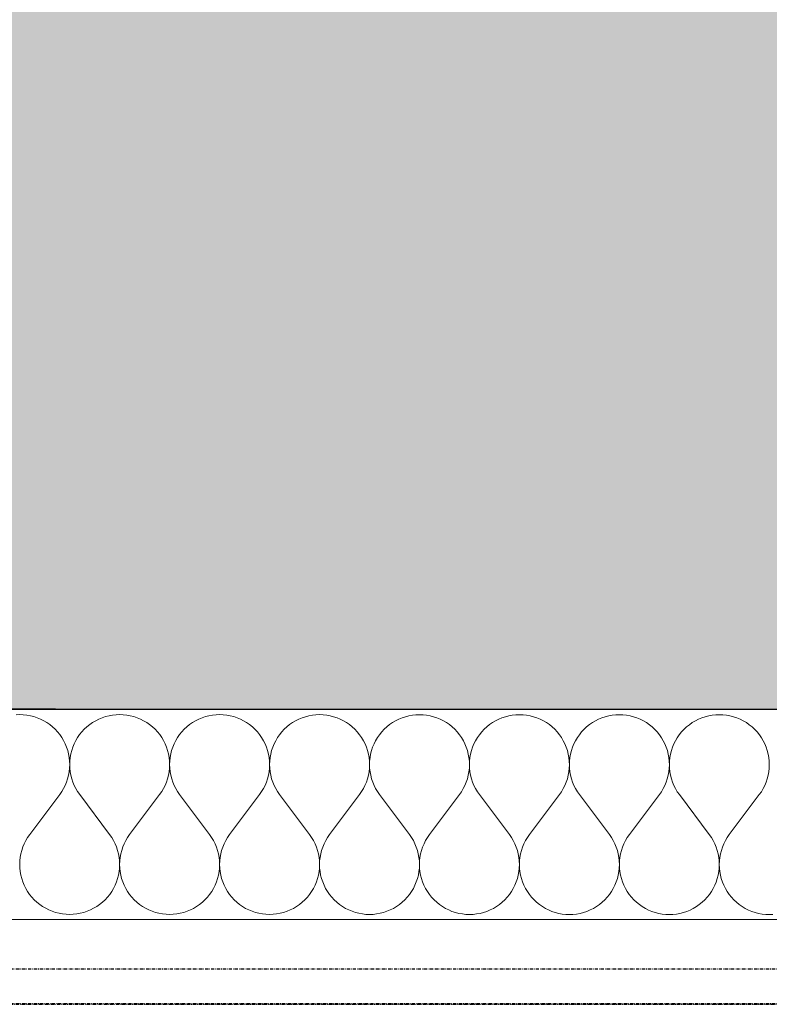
# Model space of a CAD drawing. Header units: millimetres. Extents: x -28761 to 4793, y -4271 to 20239.
# Tile 107 of 256: x -1219 to -648, y 125 to 876. Entities that reach past the tile are written whole.
import ezdxf

# ---------------------------------------------------------------- set-up
doc = ezdxf.new("R2010")
doc.units = ezdxf.units.MM
doc.header["$MEASUREMENT"] = 0
doc.linetypes.add('Wipeout_Contour', pattern=[1000, 0, -1000])
doc.linetypes.add('Čerchovaná M', pattern=[4.5, 2.5, -0.85, 0.3, -0.85])
for name, color, linetype in [('5._POHLED ZÁPADNÍ_1_Konstrukce - nenosné', 7, 'Continuous'), ('5._POHLED ZÁPADNÍ_1_Konstrukce - nosné', 7, 'Continuous'), ('5._POHLED ZÁPADNÍ_1_Nové_Konstrukce - nosné', 7, 'Continuous'), ('5._POHLED ZÁPADNÍ_1_Nové_Výplně – Řezové', 7, 'Continuous'), ('5._POHLED ZÁPADNÍ_1_Výplně – Řezové', 7, 'Continuous')]:
    doc.layers.add(name, color=color, linetype=linetype)

# ---------------------------------------------------------------- blocks, each defined once
blk = doc.blocks.new('*X10', base_point=(-30186.65, -6515.26))
at = {"layer": '5._POHLED ZÁPADNÍ_1_Nové_Výplně – Řezové', "color": 21, "linetype": 'Continuous', "lineweight": 20, "true_color": 0xffaaaa}
for p, q in [((-1218.99, 346.3), (-1221.71, 346.2)), ((-1216.28, 346.2), (-1218.99, 346.3)), ((-1213.57, 345.91), (-1216.28, 346.2)), ((-1210.89, 345.43), (-1213.57, 345.91)), ((-1208.26, 344.75), (-1210.89, 345.43)), ((-1150.91, 345.42), (-1153.54, 344.75)), ((-1148.23, 345.9), (-1150.91, 345.42)), ((-1145.52, 346.19), (-1148.23, 345.9)), ((-1142.8, 346.29), (-1145.52, 346.19)), ((-1140.09, 346.19), (-1142.8, 346.29)), ((-1137.38, 345.9), (-1140.09, 346.19)), ((-1134.7, 345.42), (-1137.38, 345.9)), ((-1132.07, 344.74), (-1134.7, 345.42)), ((-1074.71, 345.41), (-1077.35, 344.73)), ((-1072.04, 345.89), (-1074.71, 345.41)), ((-1069.33, 346.18), (-1072.04, 345.89)), ((-1066.61, 346.28), (-1069.33, 346.18)), ((-1063.89, 346.18), (-1066.61, 346.28)), ((-1061.19, 345.89), (-1063.89, 346.18)), ((-1058.51, 345.4), (-1061.19, 345.89)), ((-1055.88, 344.73), (-1058.51, 345.4)), ((-998.52, 345.4), (-1001.16, 344.72)), ((-995.85, 345.88), (-998.52, 345.4)), ((-993.14, 346.17), (-995.85, 345.88)), ((-990.42, 346.27), (-993.14, 346.17)), ((-987.7, 346.17), (-990.42, 346.27)), ((-985, 345.88), (-987.7, 346.17)), ((-982.32, 345.39), (-985, 345.88)), ((-919.66, 345.87), (-922.33, 345.38)), ((-916.95, 346.16), (-919.66, 345.87)), ((-914.23, 346.25), (-916.95, 346.16)), ((-911.51, 346.16), (-914.23, 346.25)), ((-908.81, 345.86), (-911.51, 346.16)), ((-906.13, 345.38), (-908.81, 345.86)), ((-843.47, 345.85), (-846.14, 345.37)), ((-840.76, 346.15), (-843.47, 345.85)), ((-838.04, 346.24), (-840.76, 346.15)), ((-835.32, 346.14), (-838.04, 346.24)), ((-832.62, 345.85), (-835.32, 346.14)), ((-829.94, 345.37), (-832.62, 345.85)), ((-767.28, 345.84), (-769.95, 345.36)), ((-764.57, 346.13), (-767.28, 345.84)), ((-761.85, 346.23), (-764.57, 346.13)), ((-759.13, 346.13), (-761.85, 346.23)), ((-756.43, 345.84), (-759.13, 346.13)), ((-753.75, 345.36), (-756.43, 345.84)), ((-691.08, 345.83), (-693.76, 345.35)), ((-688.38, 346.12), (-691.08, 345.83)), ((-685.66, 346.22), (-688.38, 346.12)), ((-682.94, 346.12), (-685.66, 346.22)), ((-680.24, 345.83), (-682.94, 346.12)), ((-677.56, 345.35), (-680.24, 345.83)), ((-1205.68, 343.89), (-1208.26, 344.75)), ((-1203.16, 342.85), (-1205.68, 343.89)), ((-1200.73, 341.63), (-1203.16, 342.85)), ((-1198.39, 340.25), (-1200.73, 341.63)), ((-1196.16, 338.69), (-1198.39, 340.25)), ((-1194.04, 336.98), (-1196.16, 338.69)), ((-1165.64, 338.69), (-1167.76, 336.98)), ((-1163.41, 340.24), (-1165.64, 338.69)), ((-1161.07, 341.63), (-1163.41, 340.24)), ((-1158.64, 342.85), (-1161.07, 341.63)), ((-1156.12, 343.89), (-1158.64, 342.85)), ((-1153.54, 344.75), (-1156.12, 343.89)), ((-1129.49, 343.88), (-1132.07, 344.74)), ((-1126.97, 342.84), (-1129.49, 343.88)), ((-1124.54, 341.62), (-1126.97, 342.84)), ((-1122.2, 340.23), (-1124.54, 341.62)), ((-1119.97, 338.68), (-1122.2, 340.23)), ((-1117.85, 336.97), (-1119.97, 338.68)), ((-1089.45, 338.68), (-1091.57, 336.97)), ((-1087.22, 340.23), (-1089.45, 338.68)), ((-1084.88, 341.62), (-1087.22, 340.23)), ((-1082.45, 342.83), (-1084.88, 341.62)), ((-1079.93, 343.88), (-1082.45, 342.83)), ((-1077.35, 344.73), (-1079.93, 343.88)), ((-1053.3, 343.87), (-1055.88, 344.73)), ((-1050.78, 342.83), (-1053.3, 343.87)), ((-1048.35, 341.61), (-1050.78, 342.83)), ((-1046.01, 340.22), (-1048.35, 341.61)), ((-1043.78, 338.67), (-1046.01, 340.22)), ((-1041.66, 336.96), (-1043.78, 338.67)), ((-1013.26, 338.66), (-1015.38, 336.96)), ((-1011.03, 340.22), (-1013.26, 338.66)), ((-1008.69, 341.6), (-1011.03, 340.22)), ((-1006.25, 342.82), (-1008.69, 341.6)), ((-1003.74, 343.86), (-1006.25, 342.82)), ((-1001.16, 344.72), (-1003.74, 343.86)), ((-979.69, 344.72), (-982.32, 345.39)), ((-977.11, 343.86), (-979.69, 344.72)), ((-974.59, 342.82), (-977.11, 343.86)), ((-972.16, 341.6), (-974.59, 342.82)), ((-969.82, 340.21), (-972.16, 341.6)), ((-967.59, 338.66), (-969.82, 340.21)), ((-965.47, 336.95), (-967.59, 338.66)), ((-937.07, 338.65), (-939.19, 336.95)), ((-934.84, 340.2), (-937.07, 338.65)), ((-932.5, 341.59), (-934.84, 340.2)), ((-930.06, 342.81), (-932.5, 341.59)), ((-927.55, 343.85), (-930.06, 342.81)), ((-924.97, 344.71), (-927.55, 343.85)), ((-922.33, 345.38), (-924.97, 344.71)), ((-903.5, 344.71), (-906.13, 345.38)), ((-900.91, 343.85), (-903.5, 344.71)), ((-898.4, 342.81), (-900.91, 343.85)), ((-895.97, 341.59), (-898.4, 342.81)), ((-893.63, 340.2), (-895.97, 341.59)), ((-891.4, 338.65), (-893.63, 340.2)), ((-889.28, 336.94), (-891.4, 338.65)), ((-860.88, 338.64), (-863, 336.93)), ((-858.65, 340.19), (-860.88, 338.64)), ((-856.31, 341.58), (-858.65, 340.19)), ((-853.87, 342.8), (-856.31, 341.58)), ((-851.36, 343.84), (-853.87, 342.8)), ((-848.78, 344.7), (-851.36, 343.84)), ((-846.14, 345.37), (-848.78, 344.7)), ((-827.31, 344.7), (-829.94, 345.37)), ((-824.72, 343.84), (-827.31, 344.7)), ((-822.21, 342.79), (-824.72, 343.84)), ((-819.78, 341.58), (-822.21, 342.79)), ((-817.44, 340.19), (-819.78, 341.58)), ((-815.21, 338.63), (-817.44, 340.19)), ((-813.09, 336.93), (-815.21, 338.63)), ((-784.69, 338.63), (-786.81, 336.92)), ((-782.46, 340.18), (-784.69, 338.63)), ((-780.12, 341.57), (-782.46, 340.18)), ((-777.68, 342.79), (-780.12, 341.57)), ((-775.17, 343.83), (-777.68, 342.79)), ((-772.59, 344.69), (-775.17, 343.83)), ((-769.95, 345.36), (-772.59, 344.69)), ((-751.11, 344.68), (-753.75, 345.36)), ((-748.53, 343.82), (-751.11, 344.68)), ((-746.02, 342.78), (-748.53, 343.82)), ((-743.59, 341.56), (-746.02, 342.78)), ((-741.25, 340.18), (-743.59, 341.56)), ((-739.02, 338.62), (-741.25, 340.18)), ((-736.9, 336.91), (-739.02, 338.62)), ((-708.5, 338.62), (-710.62, 336.91)), ((-706.27, 340.17), (-708.5, 338.62)), ((-703.93, 341.56), (-706.27, 340.17)), ((-701.49, 342.78), (-703.93, 341.56)), ((-698.98, 343.82), (-701.49, 342.78)), ((-696.4, 344.68), (-698.98, 343.82)), ((-693.76, 345.35), (-696.4, 344.68)), ((-674.92, 344.67), (-677.56, 345.35)), ((-672.34, 343.81), (-674.92, 344.67)), ((-669.83, 342.77), (-672.34, 343.81)), ((-667.4, 341.55), (-669.83, 342.77)), ((-665.06, 340.16), (-667.4, 341.55)), ((-662.82, 338.61), (-665.06, 340.16)), ((-660.71, 336.9), (-662.82, 338.61)), ((-1192.05, 335.13), (-1194.04, 336.98)), ((-1190.2, 333.14), (-1192.05, 335.13)), ((-1188.49, 331.02), (-1190.2, 333.14)), ((-1186.94, 328.78), (-1188.49, 331.02)), ((-1173.31, 331.02), (-1174.86, 328.78)), ((-1171.61, 333.14), (-1173.31, 331.02)), ((-1169.75, 335.13), (-1171.61, 333.14)), ((-1167.76, 336.98), (-1169.75, 335.13)), ((-1115.86, 335.12), (-1117.85, 336.97)), ((-1114.01, 333.13), (-1115.86, 335.12)), ((-1112.3, 331.01), (-1114.01, 333.13)), ((-1110.75, 328.77), (-1112.3, 331.01)), ((-1097.12, 331), (-1098.67, 328.77)), ((-1095.41, 333.12), (-1097.12, 331)), ((-1093.56, 335.11), (-1095.41, 333.12)), ((-1091.57, 336.97), (-1093.56, 335.11)), ((-1039.67, 335.11), (-1041.66, 336.96)), ((-1037.82, 333.11), (-1039.67, 335.11)), ((-1036.11, 331), (-1037.82, 333.11)), ((-1034.56, 328.76), (-1036.11, 331)), ((-1020.93, 330.99), (-1022.48, 328.76)), ((-1019.22, 333.11), (-1020.93, 330.99)), ((-1017.37, 335.1), (-1019.22, 333.11)), ((-1015.38, 336.96), (-1017.37, 335.1)), ((-963.48, 335.09), (-965.47, 336.95)), ((-961.63, 333.1), (-963.48, 335.09)), ((-959.92, 330.98), (-961.63, 333.1)), ((-958.37, 328.75), (-959.92, 330.98)), ((-944.74, 330.98), (-946.29, 328.75)), ((-943.03, 333.1), (-944.74, 330.98)), ((-941.18, 335.09), (-943.03, 333.1)), ((-939.19, 336.95), (-941.18, 335.09)), ((-887.29, 335.08), (-889.28, 336.94)), ((-885.44, 333.09), (-887.29, 335.08)), ((-883.73, 330.97), (-885.44, 333.09)), ((-882.18, 328.74), (-883.73, 330.97)), ((-868.55, 330.97), (-870.1, 328.73)), ((-866.84, 333.09), (-868.55, 330.97)), ((-864.99, 335.08), (-866.84, 333.09)), ((-863, 336.93), (-864.99, 335.08)), ((-811.1, 335.07), (-813.09, 336.93)), ((-809.24, 333.08), (-811.1, 335.07)), ((-807.54, 330.96), (-809.24, 333.08)), ((-805.99, 328.72), (-807.54, 330.96)), ((-792.36, 330.96), (-793.91, 328.72)), ((-790.65, 333.08), (-792.36, 330.96)), ((-788.8, 335.07), (-790.65, 333.08)), ((-786.81, 336.92), (-788.8, 335.07)), ((-734.91, 335.06), (-736.9, 336.91)), ((-733.05, 333.07), (-734.91, 335.06)), ((-731.35, 330.95), (-733.05, 333.07)), ((-729.8, 328.71), (-731.35, 330.95)), ((-716.17, 330.95), (-717.72, 328.71)), ((-714.46, 333.06), (-716.17, 330.95)), ((-712.61, 335.06), (-714.46, 333.06)), ((-710.62, 336.91), (-712.61, 335.06)), ((-658.72, 335.05), (-660.71, 336.9)), ((-656.86, 333.06), (-658.72, 335.05)), ((-655.16, 330.94), (-656.86, 333.06)), ((-653.61, 328.7), (-655.16, 330.94)), ((-1185.55, 326.44), (-1186.94, 328.78)), ((-1184.34, 324.01), (-1185.55, 326.44)), ((-1183.3, 321.5), (-1184.34, 324.01)), ((-1177.47, 324.01), (-1178.51, 321.49)), ((-1176.25, 326.44), (-1177.47, 324.01)), ((-1174.86, 328.78), (-1176.25, 326.44)), ((-1109.36, 326.43), (-1110.75, 328.77)), ((-1108.15, 324), (-1109.36, 326.43)), ((-1107.11, 321.48), (-1108.15, 324)), ((-1101.28, 324), (-1102.32, 321.48)), ((-1100.06, 326.43), (-1101.28, 324)), ((-1098.67, 328.77), (-1100.06, 326.43)), ((-1033.17, 326.42), (-1034.56, 328.76)), ((-1031.96, 323.99), (-1033.17, 326.42)), ((-1030.92, 321.47), (-1031.96, 323.99)), ((-1025.09, 323.98), (-1026.13, 321.47)), ((-1023.87, 326.42), (-1025.09, 323.98)), ((-1022.48, 328.76), (-1023.87, 326.42)), ((-956.98, 326.41), (-958.37, 328.75)), ((-955.77, 323.97), (-956.98, 326.41)), ((-954.73, 321.46), (-955.77, 323.97)), ((-948.9, 323.97), (-949.94, 321.46)), ((-947.68, 326.41), (-948.9, 323.97)), ((-946.29, 328.75), (-947.68, 326.41)), ((-880.79, 326.4), (-882.18, 328.74)), ((-879.58, 323.96), (-880.79, 326.4)), ((-878.54, 321.45), (-879.58, 323.96)), ((-872.71, 323.96), (-873.75, 321.45)), ((-871.49, 326.39), (-872.71, 323.96)), ((-870.1, 328.73), (-871.49, 326.39)), ((-804.6, 326.38), (-805.99, 328.72)), ((-803.39, 323.95), (-804.6, 326.38)), ((-802.35, 321.44), (-803.39, 323.95)), ((-796.52, 323.95), (-797.56, 321.44)), ((-795.3, 326.38), (-796.52, 323.95)), ((-793.91, 328.72), (-795.3, 326.38)), ((-728.41, 326.37), (-729.8, 328.71)), ((-727.19, 323.94), (-728.41, 326.37)), ((-726.16, 321.43), (-727.19, 323.94)), ((-720.32, 323.94), (-721.36, 321.42)), ((-719.11, 326.37), (-720.32, 323.94)), ((-717.72, 328.71), (-719.11, 326.37)), ((-652.22, 326.36), (-653.61, 328.7)), ((-651, 323.93), (-652.22, 326.36)), ((-649.97, 321.41), (-651, 323.93)), ((-1182.44, 318.91), (-1183.3, 321.5)), ((-1181.77, 316.28), (-1182.44, 318.91)), ((-1181.29, 313.6), (-1181.77, 316.28)), ((-1180.04, 316.28), (-1180.52, 313.6)), ((-1179.37, 318.91), (-1180.04, 316.28)), ((-1178.51, 321.49), (-1179.37, 318.91)), ((-1106.25, 318.9), (-1107.11, 321.48)), ((-1105.58, 316.27), (-1106.25, 318.9)), ((-1105.1, 313.59), (-1105.58, 316.27)), ((-1103.85, 316.26), (-1104.33, 313.59)), ((-1103.18, 318.9), (-1103.85, 316.26)), ((-1102.32, 321.48), (-1103.18, 318.9)), ((-1030.06, 318.89), (-1030.92, 321.47)), ((-1029.39, 316.25), (-1030.06, 318.89)), ((-1028.91, 313.58), (-1029.39, 316.25)), ((-1027.66, 316.25), (-1028.14, 313.58)), ((-1026.98, 318.89), (-1027.66, 316.25)), ((-1026.13, 321.47), (-1026.98, 318.89)), ((-953.87, 318.88), (-954.73, 321.46)), ((-953.2, 316.24), (-953.87, 318.88)), ((-952.72, 313.56), (-953.2, 316.24)), ((-951.47, 316.24), (-951.95, 313.56)), ((-950.79, 318.88), (-951.47, 316.24)), ((-949.94, 321.46), (-950.79, 318.88)), ((-877.68, 318.87), (-878.54, 321.45)), ((-877.01, 316.23), (-877.68, 318.87)), ((-876.53, 313.55), (-877.01, 316.23)), ((-875.28, 316.23), (-875.76, 313.55)), ((-874.6, 318.87), (-875.28, 316.23)), ((-873.75, 321.45), (-874.6, 318.87)), ((-801.49, 318.85), (-802.35, 321.44)), ((-800.82, 316.22), (-801.49, 318.85)), ((-800.34, 313.54), (-800.82, 316.22)), ((-799.09, 316.22), (-799.57, 313.54)), ((-798.41, 318.85), (-799.09, 316.22)), ((-797.56, 321.44), (-798.41, 318.85)), ((-725.3, 318.84), (-726.16, 321.43)), ((-724.63, 316.21), (-725.3, 318.84)), ((-724.15, 313.53), (-724.63, 316.21)), ((-722.89, 316.21), (-723.38, 313.53)), ((-722.22, 318.84), (-722.89, 316.21)), ((-721.36, 321.42), (-722.22, 318.84)), ((-649.11, 318.83), (-649.97, 321.41)), ((-648.44, 316.19), (-649.11, 318.83)), ((-647.96, 313.52), (-648.44, 316.19)), ((-1181, 310.89), (-1181.29, 313.6)), ((-1180.91, 308.18), (-1181, 310.89)), ((-1181, 305.46), (-1180.91, 308.18)), ((-1180.81, 310.89), (-1180.91, 308.18)), ((-1180.91, 308.18), (-1180.81, 305.46)), ((-1180.52, 313.6), (-1180.81, 310.89)), ((-1104.81, 310.88), (-1105.1, 313.59)), ((-1104.71, 308.16), (-1104.81, 310.88)), ((-1104.81, 305.44), (-1104.71, 308.16)), ((-1104.62, 310.88), (-1104.71, 308.16)), ((-1104.71, 308.16), (-1104.62, 305.44)), ((-1104.33, 313.59), (-1104.62, 310.88)), ((-1028.62, 310.87), (-1028.91, 313.58)), ((-1028.52, 308.15), (-1028.62, 310.87)), ((-1028.62, 305.43), (-1028.52, 308.15)), ((-1028.43, 310.87), (-1028.52, 308.15)), ((-1028.52, 308.15), (-1028.43, 305.43)), ((-1028.14, 313.58), (-1028.43, 310.87)), ((-952.43, 310.86), (-952.72, 313.56)), ((-952.33, 308.14), (-952.43, 310.86)), ((-952.43, 305.42), (-952.33, 308.14)), ((-952.24, 310.86), (-952.33, 308.14)), ((-952.33, 308.14), (-952.24, 305.42)), ((-951.95, 313.56), (-952.24, 310.86)), ((-876.24, 310.85), (-876.53, 313.55)), ((-876.14, 308.13), (-876.24, 310.85)), ((-876.24, 305.41), (-876.14, 308.13)), ((-876.05, 310.85), (-876.14, 308.13)), ((-876.14, 308.13), (-876.04, 305.41)), ((-875.76, 313.55), (-876.05, 310.85)), ((-800.05, 310.84), (-800.34, 313.54)), ((-799.95, 308.12), (-800.05, 310.84)), ((-800.05, 305.4), (-799.95, 308.12)), ((-799.86, 310.84), (-799.95, 308.12)), ((-799.95, 308.12), (-799.85, 305.4)), ((-799.57, 313.54), (-799.86, 310.84)), ((-723.86, 310.82), (-724.15, 313.53)), ((-723.76, 308.1), (-723.86, 310.82)), ((-723.86, 305.39), (-723.76, 308.1)), ((-723.67, 310.82), (-723.76, 308.1)), ((-723.76, 308.1), (-723.66, 305.39)), ((-723.38, 313.53), (-723.67, 310.82)), ((-647.67, 310.81), (-647.96, 313.52)), ((-647.57, 308.09), (-647.67, 310.81)), ((-647.67, 305.37), (-647.57, 308.09)), ((-1181.78, 300.07), (-1181.3, 302.75)), ((-1181.3, 302.75), (-1181, 305.46)), ((-1180.81, 305.46), (-1180.51, 302.75)), ((-1180.51, 302.75), (-1180.03, 300.07)), ((-1105.59, 300.06), (-1105.11, 302.74)), ((-1105.11, 302.74), (-1104.81, 305.44)), ((-1104.62, 305.44), (-1104.32, 302.74)), ((-1104.32, 302.74), (-1103.84, 300.06)), ((-1029.4, 300.05), (-1028.92, 302.73)), ((-1028.92, 302.73), (-1028.62, 305.43)), ((-1028.43, 305.43), (-1028.13, 302.73)), ((-1028.13, 302.73), (-1027.65, 300.05)), ((-953.21, 300.04), (-952.73, 302.72)), ((-952.73, 302.72), (-952.43, 305.42)), ((-952.24, 305.42), (-951.94, 302.72)), ((-951.94, 302.72), (-951.46, 300.04)), ((-877.02, 300.03), (-876.54, 302.7)), ((-876.54, 302.7), (-876.24, 305.41)), ((-876.04, 305.41), (-875.75, 302.7)), ((-875.75, 302.7), (-875.27, 300.03)), ((-800.83, 300.02), (-800.35, 302.69)), ((-800.35, 302.69), (-800.05, 305.4)), ((-799.85, 305.4), (-799.56, 302.69)), ((-799.56, 302.69), (-799.08, 300.02)), ((-724.64, 300), (-724.15, 302.68)), ((-724.15, 302.68), (-723.86, 305.39)), ((-723.66, 305.39), (-723.37, 302.68)), ((-723.37, 302.68), (-722.89, 300)), ((-648.45, 299.99), (-647.96, 302.67)), ((-647.96, 302.67), (-647.67, 305.37)), ((-1184.36, 292.35), (-1183.32, 294.86)), ((-1183.32, 294.86), (-1182.46, 297.44)), ((-1182.46, 297.44), (-1181.78, 300.07)), ((-1180.03, 300.07), (-1179.36, 297.44)), ((-1179.36, 297.44), (-1178.49, 294.86)), ((-1178.49, 294.86), (-1177.45, 292.35)), ((-1108.17, 292.33), (-1107.13, 294.85)), ((-1107.13, 294.85), (-1106.27, 297.43)), ((-1106.27, 297.43), (-1105.59, 300.06)), ((-1103.84, 300.06), (-1103.16, 297.43)), ((-1103.16, 297.43), (-1102.3, 294.85)), ((-1102.3, 294.85), (-1101.26, 292.33)), ((-1031.98, 292.32), (-1030.94, 294.84)), ((-1030.94, 294.84), (-1030.08, 297.42)), ((-1030.08, 297.42), (-1029.4, 300.05)), ((-1027.65, 300.05), (-1026.97, 297.42)), ((-1026.97, 297.42), (-1026.11, 294.83)), ((-1026.11, 294.83), (-1025.07, 292.32)), ((-955.79, 292.31), (-954.75, 294.82)), ((-954.75, 294.82), (-953.89, 297.4)), ((-953.89, 297.4), (-953.21, 300.04)), ((-951.46, 300.04), (-950.78, 297.4)), ((-950.78, 297.4), (-949.92, 294.82)), ((-949.92, 294.82), (-948.88, 292.31)), ((-879.6, 292.3), (-878.56, 294.81)), ((-878.56, 294.81), (-877.7, 297.39)), ((-877.7, 297.39), (-877.02, 300.03)), ((-875.27, 300.03), (-874.59, 297.39)), ((-874.59, 297.39), (-873.73, 294.81)), ((-873.73, 294.81), (-872.69, 292.3)), ((-803.41, 292.29), (-802.37, 294.8)), ((-802.37, 294.8), (-801.51, 297.38)), ((-801.51, 297.38), (-800.83, 300.02)), ((-799.08, 300.02), (-798.4, 297.38)), ((-798.4, 297.38), (-797.54, 294.8)), ((-797.54, 294.8), (-796.5, 292.29)), ((-727.22, 292.28), (-726.18, 294.79)), ((-726.18, 294.79), (-725.32, 297.37)), ((-725.32, 297.37), (-724.64, 300)), ((-722.89, 300), (-722.21, 297.37)), ((-722.21, 297.37), (-721.35, 294.79)), ((-721.35, 294.79), (-720.31, 292.28)), ((-651.03, 292.26), (-649.99, 294.78)), ((-649.99, 294.78), (-649.12, 297.36)), ((-649.12, 297.36), (-648.45, 299.99)), ((-1211.39, 254.87), (-1188.53, 285.34)), ((-1188.53, 285.34), (-1186.97, 287.58)), ((-1186.97, 287.58), (-1185.58, 289.92)), ((-1185.58, 289.92), (-1184.36, 292.35)), ((-1177.45, 292.35), (-1176.23, 289.91)), ((-1176.23, 289.91), (-1174.84, 287.57)), ((-1174.84, 287.57), (-1173.29, 285.34)), ((-1150.44, 254.86), (-1173.29, 285.34)), ((-1135.2, 254.86), (-1112.34, 285.33)), ((-1112.34, 285.33), (-1110.78, 287.57)), ((-1110.78, 287.57), (-1109.39, 289.9)), ((-1109.39, 289.9), (-1108.17, 292.33)), ((-1101.26, 292.33), (-1100.04, 289.9)), ((-1100.04, 289.9), (-1098.65, 287.56)), ((-1098.65, 287.56), (-1097.1, 285.33)), ((-1074.25, 254.85), (-1097.1, 285.33)), ((-1036.15, 285.32), (-1034.59, 287.55)), ((-1034.59, 287.55), (-1033.2, 289.89)), ((-1033.2, 289.89), (-1031.98, 292.32)), ((-1025.07, 292.32), (-1023.85, 289.89)), ((-1023.85, 289.89), (-1022.46, 287.55)), ((-1022.46, 287.55), (-1020.91, 285.32)), ((-959.96, 285.31), (-958.4, 287.54)), ((-958.4, 287.54), (-957.01, 289.88)), ((-957.01, 289.88), (-955.79, 292.31)), ((-948.88, 292.31), (-947.66, 289.88)), ((-947.66, 289.88), (-946.27, 287.54)), ((-946.27, 287.54), (-944.72, 285.31)), ((-883.77, 285.3), (-882.21, 287.53)), ((-882.21, 287.53), (-880.82, 289.87)), ((-880.82, 289.87), (-879.6, 292.3)), ((-872.69, 292.3), (-871.47, 289.87)), ((-871.47, 289.87), (-870.08, 287.53)), ((-870.08, 287.53), (-868.53, 285.29)), ((-807.58, 285.29), (-806.02, 287.52)), ((-806.02, 287.52), (-804.63, 289.86)), ((-804.63, 289.86), (-803.41, 292.29)), ((-796.5, 292.29), (-795.28, 289.86)), ((-795.28, 289.86), (-793.89, 287.52)), ((-793.89, 287.52), (-792.34, 285.28)), ((-731.38, 285.27), (-729.83, 287.51)), ((-729.83, 287.51), (-728.44, 289.84)), ((-728.44, 289.84), (-727.22, 292.28)), ((-720.31, 292.28), (-719.09, 289.84)), ((-719.09, 289.84), (-717.7, 287.5)), ((-717.7, 287.5), (-716.15, 285.27)), ((-655.19, 285.26), (-653.64, 287.49)), ((-653.64, 287.49), (-652.25, 289.83)), ((-652.25, 289.83), (-651.03, 292.26)), ((-1059.01, 254.85), (-1036.15, 285.32)), ((-998.06, 254.84), (-1020.91, 285.32)), ((-982.82, 254.84), (-959.96, 285.31)), ((-921.87, 254.83), (-944.72, 285.31)), ((-906.63, 254.82), (-883.77, 285.3)), ((-845.68, 254.81), (-868.53, 285.29)), ((-830.44, 254.81), (-807.58, 285.29)), ((-769.48, 254.8), (-792.34, 285.28)), ((-754.25, 254.8), (-731.38, 285.27)), ((-693.29, 254.79), (-716.15, 285.27)), ((-678.06, 254.79), (-655.19, 285.26)), ((-1215.55, 247.87), (-1216.6, 245.36)), ((-1214.33, 250.3), (-1215.55, 247.87)), ((-1212.94, 252.64), (-1214.33, 250.3)), ((-1211.39, 254.87), (-1212.94, 252.64)), ((-1148.88, 252.63), (-1150.44, 254.86)), ((-1147.49, 250.29), (-1148.88, 252.63)), ((-1146.27, 247.86), (-1147.49, 250.29)), ((-1145.23, 245.34), (-1146.27, 247.86)), ((-1139.36, 247.86), (-1140.41, 245.34)), ((-1138.14, 250.29), (-1139.36, 247.86)), ((-1136.75, 252.63), (-1138.14, 250.29)), ((-1135.2, 254.86), (-1136.75, 252.63)), ((-1072.69, 252.62), (-1074.25, 254.85)), ((-1071.3, 250.28), (-1072.69, 252.62)), ((-1070.08, 247.85), (-1071.3, 250.28)), ((-1069.04, 245.33), (-1070.08, 247.85)), ((-1063.17, 247.84), (-1064.22, 245.33)), ((-1061.95, 250.28), (-1063.17, 247.84)), ((-1060.56, 252.61), (-1061.95, 250.28)), ((-1059.01, 254.85), (-1060.56, 252.61)), ((-996.5, 252.6), (-998.06, 254.84)), ((-995.11, 250.27), (-996.5, 252.6)), ((-993.89, 247.83), (-995.11, 250.27)), ((-992.85, 245.32), (-993.89, 247.83)), ((-986.98, 247.83), (-988.03, 245.32)), ((-985.76, 250.26), (-986.98, 247.83)), ((-984.37, 252.6), (-985.76, 250.26)), ((-982.82, 254.84), (-984.37, 252.6)), ((-920.31, 252.59), (-921.87, 254.83)), ((-918.92, 250.25), (-920.31, 252.59)), ((-917.7, 247.82), (-918.92, 250.25)), ((-916.66, 245.31), (-917.7, 247.82)), ((-910.79, 247.82), (-911.84, 245.31)), ((-909.57, 250.25), (-910.79, 247.82)), ((-908.18, 252.59), (-909.57, 250.25)), ((-906.63, 254.82), (-908.18, 252.59)), ((-844.12, 252.58), (-845.68, 254.81)), ((-842.73, 250.24), (-844.12, 252.58)), ((-841.51, 247.81), (-842.73, 250.24)), ((-840.47, 245.3), (-841.51, 247.81)), ((-834.6, 247.81), (-835.65, 245.3)), ((-833.38, 250.24), (-834.6, 247.81)), ((-831.99, 252.58), (-833.38, 250.24)), ((-830.44, 254.81), (-831.99, 252.58)), ((-767.93, 252.57), (-769.48, 254.8)), ((-766.54, 250.23), (-767.93, 252.57)), ((-765.32, 247.8), (-766.54, 250.23)), ((-764.28, 245.29), (-765.32, 247.8)), ((-758.41, 247.8), (-759.45, 245.29)), ((-757.19, 250.23), (-758.41, 247.8)), ((-755.8, 252.57), (-757.19, 250.23)), ((-754.25, 254.8), (-755.8, 252.57)), ((-691.74, 252.56), (-693.29, 254.79)), ((-690.35, 250.22), (-691.74, 252.56)), ((-689.13, 247.79), (-690.35, 250.22)), ((-688.09, 245.27), (-689.13, 247.79)), ((-682.22, 247.79), (-683.26, 245.27)), ((-681, 250.22), (-682.22, 247.79)), ((-679.61, 252.56), (-681, 250.22)), ((-678.06, 254.79), (-679.61, 252.56)), ((-1217.46, 242.78), (-1218.13, 240.14)), ((-1216.6, 245.36), (-1217.46, 242.78)), ((-1144.37, 242.76), (-1145.23, 245.34)), ((-1143.7, 240.13), (-1144.37, 242.76)), ((-1141.27, 242.76), (-1141.94, 240.13)), ((-1140.41, 245.34), (-1141.27, 242.76)), ((-1068.18, 242.75), (-1069.04, 245.33)), ((-1067.51, 240.12), (-1068.18, 242.75)), ((-1065.08, 242.75), (-1065.75, 240.12)), ((-1064.22, 245.33), (-1065.08, 242.75)), ((-991.99, 242.74), (-992.85, 245.32)), ((-991.32, 240.1), (-991.99, 242.74)), ((-988.89, 242.74), (-989.56, 240.1)), ((-988.03, 245.32), (-988.89, 242.74)), ((-915.8, 242.73), (-916.66, 245.31)), ((-915.13, 240.09), (-915.8, 242.73)), ((-912.7, 242.73), (-913.37, 240.09)), ((-911.84, 245.31), (-912.7, 242.73)), ((-839.61, 242.72), (-840.47, 245.3)), ((-838.93, 240.08), (-839.61, 242.72)), ((-836.51, 242.72), (-837.18, 240.08)), ((-835.65, 245.3), (-836.51, 242.72)), ((-763.42, 242.71), (-764.28, 245.29)), ((-762.74, 240.07), (-763.42, 242.71)), ((-760.32, 242.7), (-760.99, 240.07)), ((-759.45, 245.29), (-760.32, 242.7)), ((-687.23, 242.69), (-688.09, 245.27)), ((-686.55, 240.06), (-687.23, 242.69)), ((-684.13, 242.69), (-684.8, 240.06)), ((-683.26, 245.27), (-684.13, 242.69)), ((-1218.91, 234.76), (-1219.01, 232.04)), ((-1218.62, 237.46), (-1218.91, 234.76)), ((-1218.13, 240.14), (-1218.62, 237.46)), ((-1143.21, 237.45), (-1143.7, 240.13)), ((-1142.92, 234.75), (-1143.21, 237.45)), ((-1142.82, 232.03), (-1142.92, 234.75)), ((-1142.72, 234.75), (-1142.82, 232.03)), ((-1142.43, 237.45), (-1142.72, 234.75)), ((-1141.94, 240.13), (-1142.43, 237.45)), ((-1067.02, 237.44), (-1067.51, 240.12)), ((-1066.73, 234.73), (-1067.02, 237.44)), ((-1066.63, 232.02), (-1066.73, 234.73)), ((-1066.53, 234.73), (-1066.63, 232.02)), ((-1066.24, 237.44), (-1066.53, 234.73)), ((-1065.75, 240.12), (-1066.24, 237.44)), ((-990.83, 237.43), (-991.32, 240.1)), ((-990.54, 234.72), (-990.83, 237.43)), ((-990.44, 232), (-990.54, 234.72)), ((-990.34, 234.72), (-990.44, 232)), ((-990.05, 237.43), (-990.34, 234.72)), ((-989.56, 240.1), (-990.05, 237.43)), ((-914.64, 237.42), (-915.13, 240.09)), ((-914.35, 234.71), (-914.64, 237.42)), ((-914.25, 231.99), (-914.35, 234.71)), ((-914.15, 234.71), (-914.25, 231.99)), ((-913.86, 237.42), (-914.15, 234.71)), ((-913.37, 240.09), (-913.86, 237.42)), ((-838.45, 237.4), (-838.93, 240.08)), ((-838.16, 234.7), (-838.45, 237.4)), ((-838.06, 231.98), (-838.16, 234.7)), ((-837.96, 234.7), (-838.06, 231.98)), ((-837.67, 237.4), (-837.96, 234.7)), ((-837.18, 240.08), (-837.67, 237.4)), ((-762.26, 237.39), (-762.74, 240.07)), ((-761.97, 234.69), (-762.26, 237.39)), ((-761.87, 231.97), (-761.97, 234.69)), ((-761.77, 234.69), (-761.87, 231.97)), ((-761.48, 237.39), (-761.77, 234.69)), ((-760.99, 240.07), (-761.48, 237.39)), ((-686.07, 237.38), (-686.55, 240.06)), ((-685.78, 234.68), (-686.07, 237.38)), ((-685.68, 231.96), (-685.78, 234.68)), ((-685.58, 234.68), (-685.68, 231.96)), ((-685.29, 237.38), (-685.58, 234.68)), ((-684.8, 240.06), (-685.29, 237.38)), ((-1219.01, 232.04), (-1218.92, 229.32)), ((-1218.92, 229.32), (-1218.63, 226.62)), ((-1218.63, 226.62), (-1218.15, 223.94)), ((-1143.69, 223.93), (-1143.21, 226.6)), ((-1143.21, 226.6), (-1142.92, 229.31)), ((-1142.92, 229.31), (-1142.82, 232.03)), ((-1142.82, 232.03), (-1142.73, 229.31)), ((-1142.73, 229.31), (-1142.44, 226.6)), ((-1142.44, 226.6), (-1141.96, 223.93)), ((-1067.5, 223.91), (-1067.02, 226.59)), ((-1067.02, 226.59), (-1066.73, 229.3)), ((-1066.73, 229.3), (-1066.63, 232.02)), ((-1066.63, 232.02), (-1066.54, 229.3)), ((-1066.54, 229.3), (-1066.25, 226.59)), ((-1066.25, 226.59), (-1065.77, 223.91)), ((-991.31, 223.9), (-990.83, 226.58)), ((-990.83, 226.58), (-990.54, 229.29)), ((-990.54, 229.29), (-990.44, 232)), ((-990.44, 232), (-990.35, 229.29)), ((-990.35, 229.29), (-990.06, 226.58)), ((-990.06, 226.58), (-989.58, 223.9)), ((-915.12, 223.89), (-914.64, 226.57)), ((-914.64, 226.57), (-914.35, 229.27)), ((-914.35, 229.27), (-914.25, 231.99)), ((-914.25, 231.99), (-914.16, 229.27)), ((-914.16, 229.27), (-913.87, 226.57)), ((-913.87, 226.57), (-913.39, 223.89)), ((-838.93, 223.88), (-838.45, 226.56)), ((-838.45, 226.56), (-838.16, 229.26)), ((-838.16, 229.26), (-838.06, 231.98)), ((-838.06, 231.98), (-837.96, 229.26)), ((-837.96, 229.26), (-837.68, 226.56)), ((-837.68, 226.56), (-837.19, 223.88)), ((-762.74, 223.87), (-762.25, 226.55)), ((-762.25, 226.55), (-761.96, 229.25)), ((-761.96, 229.25), (-761.87, 231.97)), ((-761.87, 231.97), (-761.77, 229.25)), ((-761.77, 229.25), (-761.49, 226.55)), ((-761.49, 226.55), (-761, 223.87)), ((-686.55, 223.86), (-686.06, 226.53)), ((-686.06, 226.53), (-685.77, 229.24)), ((-685.77, 229.24), (-685.68, 231.96)), ((-685.68, 231.96), (-685.58, 229.24)), ((-685.58, 229.24), (-685.29, 226.53)), ((-685.29, 226.53), (-684.81, 223.86)), ((-1218.15, 223.94), (-1217.48, 221.3)), ((-1217.48, 221.3), (-1216.62, 218.72)), ((-1216.62, 218.72), (-1215.58, 216.21)), ((-1146.26, 216.19), (-1145.22, 218.71)), ((-1145.22, 218.71), (-1144.36, 221.29)), ((-1144.36, 221.29), (-1143.69, 223.93)), ((-1141.96, 223.93), (-1141.29, 221.29)), ((-1141.29, 221.29), (-1140.43, 218.71)), ((-1140.43, 218.71), (-1139.39, 216.19)), ((-1070.07, 216.18), (-1069.03, 218.7)), ((-1069.03, 218.7), (-1068.17, 221.28)), ((-1068.17, 221.28), (-1067.5, 223.91)), ((-1065.77, 223.91), (-1065.1, 221.28)), ((-1065.1, 221.28), (-1064.24, 218.7)), ((-1064.24, 218.7), (-1063.2, 216.18)), ((-993.88, 216.17), (-992.84, 218.68)), ((-992.84, 218.68), (-991.98, 221.27)), ((-991.98, 221.27), (-991.31, 223.9)), ((-989.58, 223.9), (-988.9, 221.27)), ((-988.9, 221.27), (-988.05, 218.68)), ((-988.05, 218.68), (-987.01, 216.17)), ((-917.69, 216.16), (-916.65, 218.67)), ((-916.65, 218.67), (-915.79, 221.25)), ((-915.79, 221.25), (-915.12, 223.89)), ((-913.39, 223.89), (-912.71, 221.25)), ((-912.71, 221.25), (-911.86, 218.67)), ((-911.86, 218.67), (-910.82, 216.16)), ((-841.5, 216.15), (-840.46, 218.66)), ((-840.46, 218.66), (-839.6, 221.24)), ((-839.6, 221.24), (-838.93, 223.88)), ((-837.19, 223.88), (-836.52, 221.24)), ((-836.52, 221.24), (-835.67, 218.66)), ((-835.67, 218.66), (-834.63, 216.15)), ((-765.31, 216.14), (-764.27, 218.65)), ((-764.27, 218.65), (-763.41, 221.23)), ((-763.41, 221.23), (-762.74, 223.87)), ((-761, 223.87), (-760.33, 221.23)), ((-760.33, 221.23), (-759.48, 218.65)), ((-759.48, 218.65), (-758.44, 216.14)), ((-689.12, 216.12), (-688.08, 218.64)), ((-688.08, 218.64), (-687.22, 221.22)), ((-687.22, 221.22), (-686.55, 223.86)), ((-684.81, 223.86), (-684.14, 221.22)), ((-684.14, 221.22), (-683.29, 218.64)), ((-683.29, 218.64), (-682.25, 216.12)), ((-1215.58, 216.21), (-1214.36, 213.77)), ((-1214.36, 213.77), (-1212.98, 211.43)), ((-1212.98, 211.43), (-1211.43, 209.2)), ((-1150.41, 209.19), (-1148.86, 211.42)), ((-1148.86, 211.42), (-1147.48, 213.76)), ((-1147.48, 213.76), (-1146.26, 216.19)), ((-1139.39, 216.19), (-1138.17, 213.76)), ((-1138.17, 213.76), (-1136.79, 211.42)), ((-1136.79, 211.42), (-1135.24, 209.18)), ((-1074.22, 209.17), (-1072.67, 211.41)), ((-1072.67, 211.41), (-1071.29, 213.75)), ((-1071.29, 213.75), (-1070.07, 216.18)), ((-1063.2, 216.18), (-1061.98, 213.75)), ((-1061.98, 213.75), (-1060.6, 211.41)), ((-1060.6, 211.41), (-1059.04, 209.17)), ((-998.03, 209.16), (-996.48, 211.4)), ((-996.48, 211.4), (-995.1, 213.74)), ((-995.1, 213.74), (-993.88, 216.17)), ((-987.01, 216.17), (-985.79, 213.74)), ((-985.79, 213.74), (-984.4, 211.4)), ((-984.4, 211.4), (-982.85, 209.16)), ((-921.84, 209.15), (-920.29, 211.39)), ((-920.29, 211.39), (-918.9, 213.73)), ((-918.9, 213.73), (-917.69, 216.16)), ((-910.82, 216.16), (-909.6, 213.72)), ((-909.6, 213.72), (-908.21, 211.38)), ((-908.21, 211.38), (-906.66, 209.15)), ((-845.65, 209.14), (-844.1, 211.37)), ((-844.1, 211.37), (-842.71, 213.71)), ((-842.71, 213.71), (-841.5, 216.15)), ((-834.63, 216.15), (-833.41, 213.71)), ((-833.41, 213.71), (-832.02, 211.37)), ((-832.02, 211.37), (-830.47, 209.14)), ((-769.46, 209.13), (-767.91, 211.36)), ((-767.91, 211.36), (-766.52, 213.7)), ((-766.52, 213.7), (-765.31, 216.14)), ((-758.44, 216.14), (-757.22, 213.7)), ((-757.22, 213.7), (-755.83, 211.36)), ((-755.83, 211.36), (-754.28, 209.13)), ((-693.27, 209.12), (-691.72, 211.35)), ((-691.72, 211.35), (-690.33, 213.69)), ((-690.33, 213.69), (-689.12, 216.12)), ((-682.25, 216.12), (-681.03, 213.69)), ((-681.03, 213.69), (-679.64, 211.35)), ((-679.64, 211.35), (-678.09, 209.11)), ((-1211.43, 209.2), (-1209.72, 207.08)), ((-1209.72, 207.08), (-1207.87, 205.08)), ((-1207.87, 205.08), (-1205.88, 203.23)), ((-1205.88, 203.23), (-1203.76, 201.52)), ((-1158.08, 201.51), (-1155.97, 203.22)), ((-1155.97, 203.22), (-1153.97, 205.08)), ((-1153.97, 205.08), (-1152.12, 207.07)), ((-1152.12, 207.07), (-1150.41, 209.19)), ((-1135.24, 209.18), (-1133.53, 207.06)), ((-1133.53, 207.06), (-1131.68, 205.07)), ((-1131.68, 205.07), (-1129.69, 203.22)), ((-1129.69, 203.22), (-1127.57, 201.51)), ((-1081.89, 201.5), (-1079.78, 203.21)), ((-1079.78, 203.21), (-1077.78, 205.06)), ((-1077.78, 205.06), (-1075.93, 207.06)), ((-1075.93, 207.06), (-1074.22, 209.17)), ((-1059.04, 209.17), (-1057.34, 207.05)), ((-1057.34, 207.05), (-1055.49, 205.06)), ((-1055.49, 205.06), (-1053.5, 203.21)), ((-1053.5, 203.21), (-1051.38, 201.5)), ((-1005.7, 201.49), (-1003.58, 203.2)), ((-1003.58, 203.2), (-1001.59, 205.05)), ((-1001.59, 205.05), (-999.74, 207.04)), ((-999.74, 207.04), (-998.03, 209.16)), ((-982.85, 209.16), (-981.15, 207.04)), ((-981.15, 207.04), (-979.3, 205.05)), ((-979.3, 205.05), (-977.31, 203.19)), ((-977.31, 203.19), (-975.19, 201.49)), ((-929.51, 201.48), (-927.39, 203.19)), ((-927.39, 203.19), (-925.4, 205.04)), ((-925.4, 205.04), (-923.55, 207.03)), ((-923.55, 207.03), (-921.84, 209.15)), ((-906.66, 209.15), (-904.96, 207.03)), ((-904.96, 207.03), (-903.11, 205.04)), ((-903.11, 205.04), (-901.11, 203.18)), ((-901.11, 203.18), (-899, 201.48)), ((-853.32, 201.47), (-851.2, 203.18)), ((-851.2, 203.18), (-849.21, 205.03)), ((-849.21, 205.03), (-847.36, 207.02)), ((-847.36, 207.02), (-845.65, 209.14)), ((-830.47, 209.14), (-828.77, 207.02)), ((-828.77, 207.02), (-826.91, 205.03)), ((-826.91, 205.03), (-824.92, 203.17)), ((-824.92, 203.17), (-822.81, 201.46)), ((-777.13, 201.46), (-775.01, 203.16)), ((-775.01, 203.16), (-773.02, 205.02)), ((-773.02, 205.02), (-771.17, 207.01)), ((-771.17, 207.01), (-769.46, 209.13)), ((-754.28, 209.13), (-752.58, 207.01)), ((-752.58, 207.01), (-750.72, 205.01)), ((-750.72, 205.01), (-748.73, 203.16)), ((-748.73, 203.16), (-746.62, 201.45)), ((-700.94, 201.44), (-698.82, 203.15)), ((-698.82, 203.15), (-696.83, 205.01)), ((-696.83, 205.01), (-694.98, 207)), ((-694.98, 207), (-693.27, 209.12)), ((-678.09, 209.11), (-676.39, 206.99)), ((-676.39, 206.99), (-674.53, 205)), ((-674.53, 205), (-672.54, 203.15)), ((-672.54, 203.15), (-670.43, 201.44)), ((-1203.76, 201.52), (-1201.52, 199.97)), ((-1201.52, 199.97), (-1199.19, 198.58)), ((-1199.19, 198.58), (-1196.75, 197.36)), ((-1196.75, 197.36), (-1194.24, 196.32)), ((-1194.24, 196.32), (-1191.66, 195.46)), ((-1191.66, 195.46), (-1189.02, 194.79)), ((-1172.82, 194.78), (-1170.19, 195.46)), ((-1170.19, 195.46), (-1167.6, 196.32)), ((-1167.6, 196.32), (-1165.09, 197.36)), ((-1165.09, 197.36), (-1162.66, 198.57)), ((-1162.66, 198.57), (-1160.32, 199.96)), ((-1160.32, 199.96), (-1158.08, 201.51)), ((-1127.57, 201.51), (-1125.33, 199.96)), ((-1125.33, 199.96), (-1123, 198.57)), ((-1123, 198.57), (-1120.56, 197.35)), ((-1120.56, 197.35), (-1118.05, 196.31)), ((-1118.05, 196.31), (-1115.47, 195.45)), ((-1115.47, 195.45), (-1112.83, 194.77)), ((-1096.63, 194.77), (-1093.99, 195.44)), ((-1093.99, 195.44), (-1091.41, 196.3)), ((-1091.41, 196.3), (-1088.9, 197.35)), ((-1088.9, 197.35), (-1086.47, 198.56)), ((-1086.47, 198.56), (-1084.13, 199.95)), ((-1084.13, 199.95), (-1081.89, 201.5)), ((-1051.38, 201.5), (-1049.14, 199.95)), ((-1049.14, 199.95), (-1046.8, 198.56)), ((-1046.8, 198.56), (-1044.37, 197.34)), ((-1044.37, 197.34), (-1041.86, 196.3)), ((-1041.86, 196.3), (-1039.28, 195.44)), ((-1039.28, 195.44), (-1036.64, 194.76)), ((-1020.44, 194.76), (-1017.8, 195.43)), ((-1017.8, 195.43), (-1015.22, 196.29)), ((-1015.22, 196.29), (-1012.71, 197.33)), ((-1012.71, 197.33), (-1010.28, 198.55)), ((-1010.28, 198.55), (-1007.94, 199.94)), ((-1007.94, 199.94), (-1005.7, 201.49)), ((-975.19, 201.49), (-972.95, 199.93)), ((-972.95, 199.93), (-970.61, 198.55)), ((-970.61, 198.55), (-968.18, 197.33)), ((-968.18, 197.33), (-965.67, 196.28)), ((-965.67, 196.28), (-963.09, 195.42)), ((-963.09, 195.42), (-960.45, 194.75)), ((-944.25, 194.75), (-941.61, 195.42)), ((-941.61, 195.42), (-939.03, 196.28)), ((-939.03, 196.28), (-936.52, 197.32)), ((-936.52, 197.32), (-934.09, 198.54)), ((-934.09, 198.54), (-931.75, 199.93)), ((-931.75, 199.93), (-929.51, 201.48)), ((-899, 201.48), (-896.76, 199.92)), ((-896.76, 199.92), (-894.42, 198.53)), ((-894.42, 198.53), (-891.99, 197.31)), ((-891.99, 197.31), (-889.48, 196.27)), ((-889.48, 196.27), (-886.9, 195.41)), ((-886.9, 195.41), (-884.26, 194.74)), ((-868.06, 194.74), (-865.42, 195.41)), ((-865.42, 195.41), (-862.84, 196.27)), ((-862.84, 196.27), (-860.33, 197.31)), ((-860.33, 197.31), (-857.9, 198.53)), ((-857.9, 198.53), (-855.56, 199.92)), ((-855.56, 199.92), (-853.32, 201.47)), ((-822.81, 201.46), (-820.57, 199.91)), ((-820.57, 199.91), (-818.23, 198.52)), ((-818.23, 198.52), (-815.8, 197.3)), ((-815.8, 197.3), (-813.29, 196.26)), ((-813.29, 196.26), (-810.71, 195.4)), ((-810.71, 195.4), (-808.07, 194.73)), ((-791.87, 194.73), (-789.23, 195.4)), ((-789.23, 195.4), (-786.65, 196.26)), ((-786.65, 196.26), (-784.14, 197.3)), ((-784.14, 197.3), (-781.71, 198.52)), ((-781.71, 198.52), (-779.37, 199.9)), ((-779.37, 199.9), (-777.13, 201.46)), ((-746.62, 201.45), (-744.38, 199.9)), ((-744.38, 199.9), (-742.04, 198.51)), ((-742.04, 198.51), (-739.61, 197.29)), ((-739.61, 197.29), (-737.1, 196.25)), ((-737.1, 196.25), (-734.52, 195.39)), ((-734.52, 195.39), (-731.88, 194.72)), ((-715.68, 194.71), (-713.04, 195.39)), ((-713.04, 195.39), (-710.46, 196.25)), ((-710.46, 196.25), (-707.95, 197.29)), ((-707.95, 197.29), (-705.52, 198.5)), ((-705.52, 198.5), (-703.18, 199.89)), ((-703.18, 199.89), (-700.94, 201.44)), ((-670.43, 201.44), (-668.19, 199.89)), ((-668.19, 199.89), (-665.85, 198.5)), ((-665.85, 198.5), (-663.42, 197.28)), ((-663.42, 197.28), (-660.91, 196.24)), ((-660.91, 196.24), (-658.33, 195.38)), ((-658.33, 195.38), (-655.69, 194.7)), ((-1189.02, 194.79), (-1186.35, 194.3)), ((-1186.35, 194.3), (-1183.64, 194.01)), ((-1183.64, 194.01), (-1180.92, 193.91)), ((-1180.92, 193.91), (-1178.2, 194.01)), ((-1178.2, 194.01), (-1175.5, 194.3)), ((-1175.5, 194.3), (-1172.82, 194.78)), ((-1112.83, 194.77), (-1110.16, 194.29)), ((-1110.16, 194.29), (-1107.45, 194)), ((-1107.45, 194), (-1104.73, 193.9)), ((-1104.73, 193.9), (-1102.01, 194)), ((-1102.01, 194), (-1099.31, 194.29)), ((-1099.31, 194.29), (-1096.63, 194.77)), ((-1036.64, 194.76), (-1033.97, 194.28)), ((-1033.97, 194.28), (-1031.26, 193.99)), ((-1031.26, 193.99), (-1028.54, 193.89)), ((-1028.54, 193.89), (-1025.82, 193.99)), ((-1025.82, 193.99), (-1023.12, 194.28)), ((-1023.12, 194.28), (-1020.44, 194.76)), ((-960.45, 194.75), (-957.77, 194.27)), ((-957.77, 194.27), (-955.07, 193.98)), ((-955.07, 193.98), (-952.35, 193.88)), ((-952.35, 193.88), (-949.63, 193.98)), ((-949.63, 193.98), (-946.93, 194.27)), ((-946.93, 194.27), (-944.25, 194.75)), ((-884.26, 194.74), (-881.58, 194.26)), ((-881.58, 194.26), (-878.88, 193.96)), ((-878.88, 193.96), (-876.16, 193.87)), ((-876.16, 193.87), (-873.44, 193.96)), ((-873.44, 193.96), (-870.74, 194.25)), ((-870.74, 194.25), (-868.06, 194.74)), ((-808.07, 194.73), (-805.39, 194.24)), ((-805.39, 194.24), (-802.69, 193.95)), ((-802.69, 193.95), (-799.97, 193.86)), ((-799.97, 193.86), (-797.25, 193.95)), ((-797.25, 193.95), (-794.55, 194.24)), ((-794.55, 194.24), (-791.87, 194.73)), ((-731.88, 194.72), (-729.2, 194.23)), ((-729.2, 194.23), (-726.5, 193.94)), ((-726.5, 193.94), (-723.78, 193.84)), ((-723.78, 193.84), (-721.06, 193.94)), ((-721.06, 193.94), (-718.36, 194.23)), ((-718.36, 194.23), (-715.68, 194.71)), ((-655.69, 194.7), (-653.01, 194.22)), ((-653.01, 194.22), (-650.31, 193.93)), ((-650.31, 193.93), (-647.59, 193.83)), ((-647.59, 193.83), (-644.87, 193.93))]:
    blk.add_line(p, q, dxfattribs=at)

msp = doc.modelspace()

# ---------------------------------------------------------------- hatches: boundary and pattern name
at = {"layer": '5._POHLED ZÁPADNÍ_1_Výplně – Řezové', "linetype": 'Continuous', "lineweight": 13}
for points in [[(-1711.93, 350.19), (-1191.69, 350.11), (-1191.69, 1200.11), (-1711.8, 1200.19)], [(-1191.69, 350.11), (-321.69, 349.98), (-1191.69, 1200.11)], [(-1191.69, 1200.11), (-321.69, 349.98), (-321.69, 1199.98)]]:
    msp.add_hatch(color=254, dxfattribs=at).paths.add_polyline_path(points)

# ---------------------------------------------------------------- linework, layer by layer
at = {"layer": '5._POHLED ZÁPADNÍ_1_Konstrukce - nosné', "color": 7, "linetype": 'Continuous', "lineweight": 50, "flags": 128}
for points in [[(-1711.93, 350.19), (-1191.69, 350.11)], [(-321.69, 349.98), (-1191.69, 350.11)]]:
    msp.add_lwpolyline(points, dxfattribs=at)
at = {"layer": '5._POHLED ZÁPADNÍ_1_Nové_Konstrukce - nosné', "color": 1, "linetype": 'Čerchovaná M', "lineweight": 25}
for p, q in [((-161.68, 125.55), (-10060.06, 127.04)), ((-161.68, 125.46), (-10060.06, 126.95))]:
    msp.add_line(p, q, dxfattribs=at)
at = {"layer": '5._POHLED ZÁPADNÍ_1_Nové_Konstrukce - nosné', "color": 1, "linetype": 'Čerchovaná M', "lineweight": 25, "flags": 128}
for points in [[(-161.67, 152.11), (-10060.05, 153.6)], [(-10060.06, 126.87), (-161.68, 125.37)]]:
    msp.add_lwpolyline(points, dxfattribs=at)

# ---------------------------------------------------------------- next in the draw order: wipeouts: each hides what was drawn before it
at = {"color": 254, "linetype": 'Wipeout_Contour', "lineweight": 0, "ltscale": 6066.953316}
msp.add_wipeout([(-1712.3, 340.19), (-1712.32, 190.19), (-322.67, 189.97), (-322.65, 349.97), (-1712.29, 350.19)], dxfattribs=at).dxf.layer = '5._POHLED ZÁPADNÍ_1_Nové_Výplně – Řezové'

# ---------------------------------------------------------------- next in the draw order: linework, layer by layer
at = {"layer": '5._POHLED ZÁPADNÍ_1_Nové_Konstrukce - nosné', "color": 1, "linetype": 'Continuous', "lineweight": 25, "flags": 128}
for points in [[(-322.65, 349.97), (-1712.29, 350.19)], [(-1712.32, 190.19), (-162.67, 189.95)]]:
    msp.add_lwpolyline(points, dxfattribs=at)

# ---------------------------------------------------------------- next in the draw order: block references
at = {"layer": '5._POHLED ZÁPADNÍ_1_Konstrukce - nenosné', "color": 9, "linetype": 'Continuous', "lineweight": 13}
msp.add_blockref('*X10', (-30186.65, -6515.26), dxfattribs=at)

doc.saveas('drawing.dxf')
